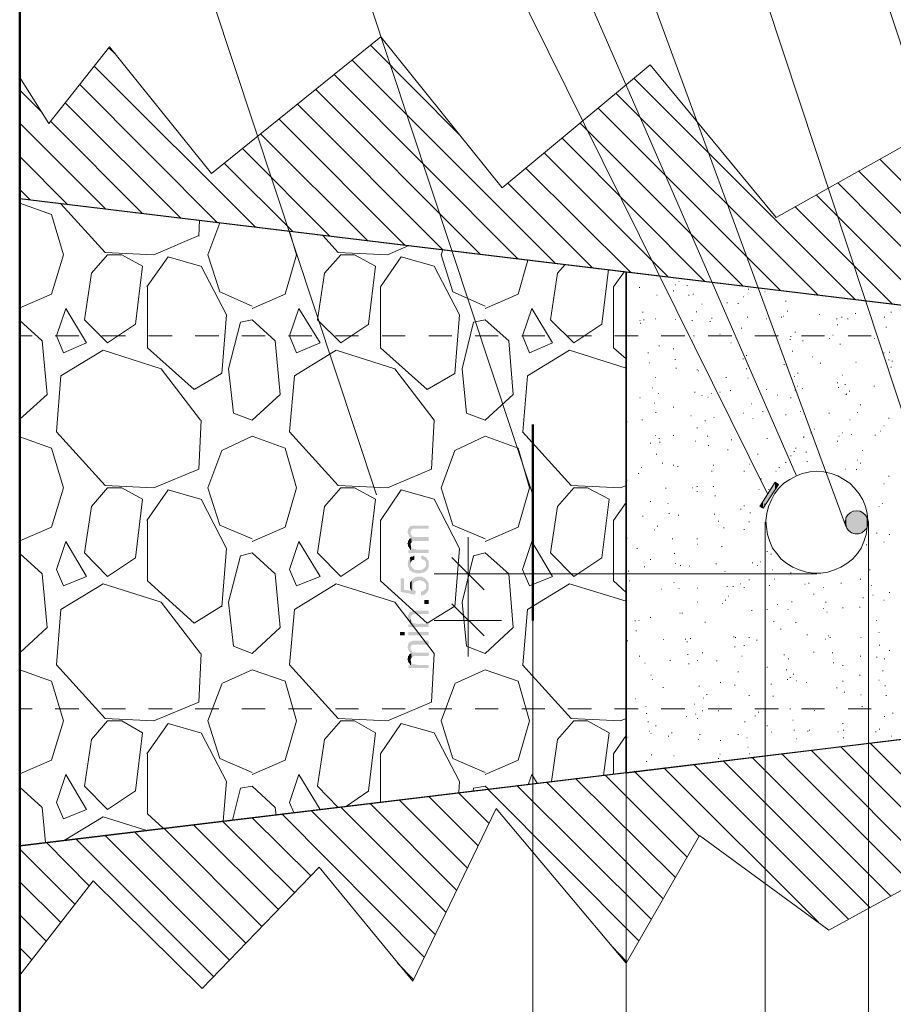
# Model space of a CAD drawing. Header units: inches. Extents: x -5286 to 1958, y -185 to 1019.
# Tile 48 of 62: x 1677 to 1854, y 5 to 205. Entities that reach past the tile are written whole.
import ezdxf

# ---------------------------------------------------------------- set-up
doc = ezdxf.new("R2010")
doc.units = ezdxf.units.IN
doc.header["$MEASUREMENT"] = 0
doc.layers.get('0').update_dxf_attribs({"color": 250, "linetype": 'CONTINUOUS', "lineweight": 100})
doc.layers.add('SCHEMAT', color=7, linetype='CONTINUOUS', lineweight=9)

msp = doc.modelspace()

# ---------------------------------------------------------------- hatches: boundary and pattern name
at = {"layer": 'SCHEMAT', "linetype": 'Continuous'}
for points in [[(1827.25, 105.93), (1829.69, 111.15), (1829.69, 109.71)], [(1827.25, 105.93), (1827.25, 107.37), (1829.69, 111.15)], [(1829.69, 109.71), (1829.69, 111.15), (1830.36, 110.71)], [(1826.58, 106.26), (1827.25, 107.37), (1827.25, 105.93)], [(1843.92, 102.26), (1844.03, 104.04), (1844.03, 102.04)], [(1843.92, 102.26), (1843.92, 103.82), (1844.03, 104.04)], [(1844.03, 102.04), (1844.14, 104.26), (1844.14, 101.82)], [(1844.03, 102.04), (1844.03, 104.04), (1844.14, 104.26)], [(1844.14, 101.82), (1844.25, 104.48), (1844.25, 101.71)], [(1844.14, 101.82), (1844.14, 104.26), (1844.25, 104.48)], [(1844.25, 101.71), (1844.36, 104.59), (1844.36, 101.48)], [(1844.25, 101.71), (1844.25, 104.48), (1844.36, 104.59)], [(1844.36, 101.48), (1844.58, 104.82), (1844.58, 101.37)], [(1844.36, 101.48), (1844.36, 104.59), (1844.58, 104.82)], [(1844.58, 101.37), (1844.69, 104.93), (1844.69, 101.15)], [(1844.58, 101.37), (1844.58, 104.82), (1844.69, 104.93)], [(1844.69, 101.15), (1844.92, 105.04), (1844.92, 101.04)], [(1844.69, 101.15), (1844.69, 104.93), (1844.92, 105.04)], [(1844.92, 101.04), (1845.14, 105.15), (1845.14, 100.93)], [(1844.92, 101.04), (1844.92, 105.04), (1845.14, 105.15)], [(1845.14, 100.93), (1845.36, 105.26), (1845.36, 100.82)], [(1845.14, 100.93), (1845.14, 105.15), (1845.36, 105.26)], [(1845.36, 100.82), (1845.47, 105.37), (1845.47, 100.82)], [(1845.36, 100.82), (1845.36, 105.26), (1845.47, 105.37)], [(1845.47, 100.82), (1845.69, 105.37), (1845.69, 100.71)], [(1845.47, 100.82), (1845.47, 105.37), (1845.69, 105.37)], [(1845.69, 100.71), (1846.03, 105.37), (1846.03, 100.71)], [(1845.69, 100.71), (1845.69, 105.37), (1846.03, 105.37)], [(1846.03, 100.71), (1846.25, 105.37), (1846.25, 100.71)], [(1846.03, 100.71), (1846.03, 105.37), (1846.25, 105.37)], [(1846.25, 100.71), (1846.36, 105.37), (1846.36, 100.71)], [(1846.25, 100.71), (1846.25, 105.37), (1846.36, 105.37)], [(1846.36, 100.71), (1846.58, 105.37), (1846.58, 100.71)], [(1846.36, 100.71), (1846.36, 105.37), (1846.58, 105.37)], [(1846.58, 100.71), (1846.92, 105.37), (1846.92, 100.82)], [(1846.58, 100.71), (1846.58, 105.37), (1846.92, 105.37)], [(1846.92, 100.82), (1846.92, 105.37), (1847.14, 105.26)], [(1846.92, 100.82), (1847.14, 105.26), (1847.14, 100.82)], [(1847.14, 100.82), (1847.14, 105.26), (1847.25, 105.15)], [(1847.14, 100.82), (1847.25, 105.15), (1847.25, 100.93)], [(1847.25, 100.93), (1847.25, 105.15), (1847.47, 105.04)], [(1847.25, 100.93), (1847.47, 105.04), (1847.47, 101.04)], [(1847.47, 101.04), (1847.47, 105.04), (1847.69, 104.93)], [(1847.47, 101.04), (1847.69, 104.93), (1847.69, 101.15)], [(1847.69, 101.15), (1847.69, 104.93), (1847.8, 104.82)], [(1847.69, 101.15), (1847.8, 104.82), (1847.8, 101.37)], [(1847.8, 101.37), (1847.8, 104.82), (1848.03, 104.59)], [(1847.8, 101.37), (1848.03, 104.59), (1848.03, 101.48)], [(1848.03, 101.48), (1848.03, 104.59), (1848.14, 104.48)], [(1848.03, 101.48), (1848.14, 104.48), (1848.14, 101.71)], [(1848.14, 101.71), (1848.14, 104.48), (1848.25, 104.26)], [(1848.14, 101.71), (1848.25, 104.26), (1848.25, 101.82)], [(1848.25, 101.82), (1848.25, 104.26), (1848.36, 104.04)], [(1848.25, 101.82), (1848.36, 104.04), (1848.36, 102.04)], [(1848.36, 102.04), (1848.36, 104.04), (1848.47, 103.82)], [(1848.36, 102.04), (1848.47, 103.82), (1848.47, 102.26)], [(1755.14, 101.15), (1755.25, 100.93), (1755.25, 100.71), (1755.36, 100.59), (1755.47, 100.37), (1755.47, 100.26), (1755.58, 100.15), (1755.69, 100.04), (1755.8, 100.04), (1755.8, 101.15), (1755.92, 101.26), (1755.92, 101.37), (1756.03, 101.37), (1756.03, 101.59), (1756.25, 101.71), (1759.47, 101.71), (1759.47, 102.37), (1756.25, 102.37), (1756.03, 102.26), (1755.92, 102.26), (1755.69, 102.26), (1755.69, 102.15), (1755.58, 102.04), (1755.47, 102.04), (1755.47, 101.93), (1755.36, 101.71), (1755.25, 101.59), (1755.25, 101.26)], [(1843.8, 102.71), (1843.92, 103.59), (1843.92, 102.59)], [(1843.8, 102.71), (1843.8, 103.37), (1843.92, 103.59)], [(1848.47, 102.59), (1848.47, 103.59), (1848.58, 103.37)], [(1848.47, 102.59), (1848.58, 103.37), (1848.58, 102.71)], [(1755.14, 98.71), (1755.25, 98.59), (1755.25, 98.26), (1755.36, 98.04), (1755.47, 98.04), (1755.47, 97.93), (1755.58, 97.71), (1755.69, 97.71), (1755.69, 97.48), (1755.8, 98.59), (1755.8, 98.71), (1755.92, 98.82), (1756.03, 99.04), (1755.92, 99.82), (1755.69, 99.71), (1755.58, 99.71), (1755.47, 99.59), (1755.47, 99.37), (1755.36, 99.37), (1755.25, 99.15), (1755.25, 98.82)], [(1755.8, 100.04), (1755.92, 99.82), (1756.03, 99.04), (1756.03, 99.15), (1756.14, 99.15), (1756.25, 99.15), (1756.36, 99.26), (1759.47, 99.26), (1759.47, 100.04), (1756.58, 100.04), (1756.47, 100.04), (1756.36, 100.04), (1756.25, 100.15), (1756.14, 100.26), (1756.03, 100.26), (1756.03, 100.37), (1755.92, 100.59), (1755.8, 100.82), (1755.8, 100.93)], [(1755.36, 97.37), (1755.36, 96.82), (1759.47, 96.82), (1759.47, 97.48), (1757.03, 97.48), (1756.92, 97.59), (1756.58, 97.59), (1756.47, 97.71), (1756.36, 97.71), (1756.14, 97.71), (1756.03, 97.93), (1756.03, 98.04), (1755.92, 98.04), (1755.92, 97.37)], [(1755.69, 97.48), (1755.92, 97.37), (1755.92, 98.26), (1755.8, 98.37), (1755.8, 98.59)], [(1755.14, 94.59), (1755.25, 94.48), (1755.25, 94.04), (1755.36, 93.93), (1755.47, 93.71), (1755.47, 93.59), (1755.47, 93.48), (1755.58, 93.37), (1755.69, 93.26), (1755.8, 93.15), (1755.92, 93.15), (1756.03, 93.04), (1756.25, 92.93), (1756.36, 92.82), (1756.47, 92.82), (1756.58, 92.82), (1756.69, 92.82), (1756.92, 92.71), (1757.92, 92.71), (1758.03, 92.82), (1758.25, 92.82), (1758.36, 92.82), (1758.47, 92.82), (1758.58, 92.93), (1758.8, 93.04), (1758.92, 93.15), (1758.92, 94.59), (1758.92, 94.37), (1758.92, 94.26), (1758.92, 94.04), (1758.8, 94.04), (1758.69, 93.82), (1758.58, 93.71), (1758.47, 93.71), (1758.36, 93.59), (1758.25, 93.48), (1758.03, 93.48), (1757.92, 93.37), (1757.36, 93.37), (1756.8, 93.37), (1756.58, 93.48), (1756.36, 93.59), (1756.36, 93.71), (1756.14, 93.71), (1756.03, 93.93), (1756.03, 94.04), (1755.92, 94.15), (1755.8, 94.26), (1755.8, 94.59), (1755.69, 95.93), (1755.69, 95.71), (1755.58, 95.71), (1755.47, 95.59), (1755.47, 95.48), (1755.36, 95.37), (1755.36, 95.15), (1755.25, 95.04), (1755.25, 94.71)], [(1755.69, 95.93), (1755.8, 94.59), (1755.8, 94.93), (1755.92, 95.04), (1756.03, 95.15), (1756.03, 95.26), (1756.14, 95.37), (1756.36, 95.37), (1756.47, 95.48), (1756.58, 95.48), (1756.58, 96.26), (1756.47, 96.26), (1756.36, 96.15), (1756.14, 96.04), (1756.03, 96.04), (1755.92, 96.04)], [(1757.92, 95.59), (1758.03, 95.59), (1758.25, 95.48), (1758.36, 95.48), (1758.47, 95.37), (1758.58, 95.37), (1758.69, 95.26), (1758.8, 95.15), (1758.92, 95.04), (1758.92, 94.82), (1758.92, 94.71), (1758.92, 93.15), (1759.03, 93.26), (1759.14, 93.37), (1759.25, 93.48), (1759.36, 93.71), (1759.36, 93.82), (1759.47, 93.93), (1759.47, 94.04), (1759.47, 94.82), (1759.47, 95.04), (1759.47, 95.15), (1759.36, 95.37), (1759.25, 95.37), (1759.14, 95.59), (1759.14, 95.71), (1759.03, 95.82), (1758.92, 95.93), (1758.8, 96.04), (1758.58, 96.04), (1758.47, 96.15), (1758.36, 96.26), (1758.14, 96.26), (1758.03, 96.26)], [(1756.14, 91.48), (1756.36, 90.04), (1756.36, 90.37), (1756.36, 90.59), (1756.47, 90.71), (1756.58, 90.82), (1756.58, 90.93), (1756.69, 90.93), (1756.8, 91.04), (1756.92, 91.15), (1757.14, 91.15), (1757.25, 91.15), (1757.47, 91.26), (1757.58, 91.26), (1757.92, 91.26), (1758.03, 91.15), (1758.25, 91.15), (1758.36, 91.15), (1758.47, 91.04), (1758.58, 90.93), (1758.58, 90.82), (1758.69, 90.82), (1758.8, 90.59), (1758.92, 90.48), (1758.92, 90.37), (1758.92, 90.04), (1758.92, 91.37), (1758.92, 91.48), (1758.8, 91.59), (1758.69, 91.71), (1758.58, 91.71), (1758.36, 91.82), (1758.14, 91.93), (1758.03, 92.04), (1757.14, 92.04), (1756.92, 91.93), (1756.8, 91.93), (1756.69, 91.82), (1756.58, 91.71), (1756.36, 91.71), (1756.36, 91.59)], [(1753.8, 91.71), (1753.8, 88.93), (1756.69, 88.37), (1756.92, 89.04), (1756.69, 89.15), (1756.58, 89.15), (1756.58, 89.26), (1756.47, 89.37), (1756.36, 89.59), (1756.36, 89.71), (1756.36, 90.04), (1756.14, 91.48), (1756.03, 91.37), (1756.03, 89.15), (1754.47, 89.37), (1754.47, 91.71)], [(1755.69, 90.26), (1755.69, 89.93), (1755.69, 89.71), (1755.8, 89.59), (1755.8, 89.37), (1755.92, 89.26), (1756.03, 89.15), (1756.03, 91.37), (1756.03, 91.26), (1755.92, 91.15), (1755.8, 90.93), (1755.69, 90.82), (1755.69, 90.71), (1755.69, 90.59), (1755.69, 90.37)], [(1757.92, 88.93), (1757.92, 88.26), (1758.03, 88.26), (1758.14, 88.26), (1758.36, 88.26), (1758.47, 88.37), (1758.58, 88.37), (1758.8, 88.48), (1758.92, 88.59), (1758.92, 88.71), (1759.14, 88.82), (1759.25, 89.04), (1759.36, 89.15), (1759.36, 89.26), (1759.47, 89.37), (1759.47, 89.59), (1759.47, 90.59), (1759.47, 90.71), (1759.36, 90.82), (1759.36, 90.93), (1759.25, 91.15), (1759.14, 91.15), (1759.03, 91.37), (1758.92, 91.37), (1758.92, 89.93), (1758.92, 89.71), (1758.92, 89.59), (1758.8, 89.48), (1758.69, 89.37), (1758.58, 89.26), (1758.47, 89.15), (1758.36, 89.15), (1758.25, 89.04), (1758.03, 89.04)], [(1759.47, 87.26), (1758.58, 87.26), (1758.58, 86.48), (1759.47, 86.48)], [(1755.14, 83.71), (1755.25, 83.48), (1755.25, 83.26), (1755.36, 83.15), (1755.47, 82.93), (1755.47, 82.82), (1755.58, 82.71), (1755.69, 82.59), (1755.8, 83.59), (1755.8, 83.71), (1755.92, 83.93), (1756.03, 84.04), (1756.03, 84.15), (1756.14, 84.26), (1756.36, 84.37), (1756.69, 84.37), (1756.92, 84.48), (1759.47, 84.48), (1759.47, 85.15), (1756.92, 85.15), (1756.25, 85.15), (1756.14, 85.04), (1756.03, 85.04), (1755.8, 84.93), (1755.69, 84.82), (1755.58, 84.82), (1755.47, 84.71), (1755.47, 84.59), (1755.36, 84.37), (1755.36, 84.26), (1755.25, 84.26), (1755.25, 83.93)], [(1755.36, 82.37), (1755.36, 81.82), (1759.47, 81.82), (1759.47, 82.48), (1756.92, 82.48), (1756.69, 82.59), (1756.58, 82.59), (1756.36, 82.59), (1756.25, 82.71), (1756.14, 82.82), (1756.03, 82.82), (1756.03, 82.93), (1755.92, 83.15), (1755.92, 82.37)], [(1755.69, 82.59), (1755.92, 82.37), (1755.92, 83.26), (1755.8, 83.37), (1755.8, 83.59)], [(1754.58, 80.82), (1753.69, 80.82), (1753.69, 80.15), (1754.58, 80.15)], [(1759.47, 80.82), (1755.36, 80.82), (1755.36, 80.15), (1759.47, 80.15)], [(1755.14, 77.71), (1755.25, 77.59), (1755.25, 77.37), (1755.36, 77.15), (1755.47, 77.04), (1755.47, 76.93), (1755.58, 76.82), (1755.69, 76.71), (1755.8, 76.59), (1755.8, 77.71), (1755.92, 77.93), (1755.92, 78.04), (1756.03, 78.04), (1756.03, 78.26), (1756.25, 78.26), (1759.47, 78.26), (1759.47, 79.04), (1756.25, 79.04), (1756.03, 78.93), (1755.92, 78.93), (1755.69, 78.82), (1755.58, 78.71), (1755.47, 78.59), (1755.36, 78.37), (1755.25, 78.26), (1755.25, 77.93)], [(1755.14, 75.37), (1755.25, 75.15), (1755.25, 74.82), (1755.36, 74.71), (1755.47, 74.59), (1755.58, 74.37), (1755.69, 74.26), (1755.69, 74.15), (1755.8, 75.15), (1755.8, 75.37), (1755.92, 75.48), (1756.03, 75.71), (1755.92, 76.48), (1755.69, 76.37), (1755.58, 76.26), (1755.47, 76.26), (1755.47, 76.04), (1755.36, 76.04), (1755.25, 75.82), (1755.25, 75.48)], [(1755.8, 76.59), (1755.92, 76.48), (1756.03, 75.71), (1756.14, 75.71), (1756.25, 75.82), (1756.36, 75.93), (1759.47, 75.93), (1759.47, 76.59), (1756.58, 76.59), (1756.47, 76.71), (1756.36, 76.71), (1756.25, 76.82), (1756.14, 76.82), (1756.03, 76.93), (1756.03, 77.04), (1755.92, 77.15), (1755.92, 77.26), (1755.8, 77.37), (1755.8, 77.59)], [(1755.36, 74.04), (1755.36, 73.48), (1759.47, 73.48), (1759.47, 74.15), (1757.03, 74.15), (1756.92, 74.26), (1756.58, 74.26), (1756.47, 74.26), (1756.36, 74.26), (1756.14, 74.37), (1756.03, 74.59), (1755.92, 74.71), (1755.92, 74.04)], [(1755.69, 74.15), (1755.92, 74.04), (1755.92, 74.82), (1755.8, 75.04), (1755.8, 75.15)]]:
    msp.add_hatch(color=0, dxfattribs=at).paths.add_polyline_path(points)

# ---------------------------------------------------------------- linework, layer by layer
at = {"linetype": 'Continuous', "lineweight": 30}
for points in [[(1799.47, 52.26), (1799.47, 153.71), (1676.58, 168.59), (1676.58, 37.48)], [(1676.58, 37.48), (1906.36, 65.26), (1906.36, 140.82), (1676.58, 168.59)], [(1799.47, 52.26), (1876.92, 61.71), (1876.92, 144.37), (1799.47, 153.71), (1799.47, 52.26), (1676.58, 37.48)], [(1799.47, 153.71), (1799.47, 52.26)]]:
    msp.add_lwpolyline(points, dxfattribs=at)
at = {"layer": 'SCHEMAT', "color": 0, "linetype": 'Continuous', "lineweight": 50}
msp.add_lwpolyline([(1676.58, -117.85), (1676.58, 417.37)], dxfattribs=at)
at = {"layer": 'SCHEMAT', "color": 0, "linetype": 'Continuous'}
for points in [[(1833.92, 112.59), (1770.36, 258.37), (1770.36, 412.26)], [(1780.58, 108.59), (1730.92, 258.37), (1730.92, 404.15)], [(1844.03, 102.26), (1786.58, 258.37), (1786.58, 393.82)], [(1828.14, 108.82), (1754.03, 258.37), (1754.03, 352.93)], [(1748.92, 108.59), (1699.25, 258.37), (1699.25, 315.26)], [(1885.47, 108.59), (1835.8, 258.37), (1835.8, 315.26)], [(1861.03, 108.59), (1811.47, 258.37), (1811.47, 288.59)], [(1863.8, 183.82), (1829.92, 164.82), (1804.36, 195.71), (1774.36, 170.82), (1749.8, 201.37), (1715.47, 173.71), (1694.8, 199.37), (1682.47, 183.82), (1676.58, 193.15), (1676.58, 168.59), (1906.36, 140.82)], [(1765.58, 181.71), (1747.69, 199.71)], [(1695.92, 198.04), (1694.58, 199.15)], [(1785.14, 155.48), (1744.03, 196.59)], [(1724.36, 162.82), (1691.69, 195.48)], [(1777.47, 156.48), (1740.36, 193.71)], [(1716.69, 163.71), (1688.8, 191.71)], [(1845.92, 148.15), (1801.14, 192.93)], [(1681.14, 186.04), (1676.58, 190.59)], [(1769.92, 157.37), (1736.58, 190.71)], [(1838.36, 149.15), (1797.47, 189.93)], [(1709.14, 164.71), (1685.8, 188.04)], [(1762.36, 158.26), (1732.92, 187.71)], [(1830.69, 150.04), (1793.8, 186.93)], [(1693.92, 166.59), (1676.58, 183.93)], [(1701.47, 165.59), (1682.92, 184.26)], [(1754.69, 159.15), (1729.14, 184.71)], [(1823.14, 150.93), (1790.14, 183.93)], [(1747.14, 160.04), (1725.47, 181.71)], [(1815.47, 151.82), (1786.58, 180.82)], [(1676.58, 27.37), (1676.58, 178.59)], [(1739.47, 161.04), (1721.69, 178.82)], [(1807.92, 152.82), (1782.92, 177.82)], [(1686.36, 167.37), (1676.58, 177.15)], [(1731.92, 161.93), (1718.03, 175.82)], [(1883.92, 143.59), (1850.92, 176.59)], [(1800.36, 153.71), (1779.14, 174.82)], [(1876.36, 144.48), (1846.58, 174.26)], [(1792.69, 154.59), (1775.58, 171.71)], [(1868.69, 145.37), (1842.36, 171.82)], [(1678.69, 168.37), (1676.58, 170.48)], [(1676.58, 37.48), (1906.36, 65.26), (1906.36, 140.82), (1676.58, 168.59), (1676.58, 37.48)], [(1683.03, 165.37), (1676.58, 167.71)], [(1684.92, 167.59), (1693.92, 157.71)], [(1861.14, 146.26), (1838.03, 169.37)], [(1853.47, 147.26), (1833.69, 167.04)], [(1685.47, 157.26), (1683.03, 165.37)], [(1712.92, 161.04), (1713.03, 164.26)], [(1714.69, 157.26), (1717.14, 163.71)], [(1732.69, 157.26), (1731.25, 162.04)], [(1703.8, 157.26), (1712.92, 161.15)], [(1738.03, 161.15), (1741.14, 157.71)], [(1693.92, 157.71), (1703.8, 157.26)], [(1741.14, 157.71), (1751.14, 157.26)], [(1751.14, 157.26), (1755.47, 159.15)], [(1762.03, 157.26), (1762.36, 158.26)], [(1683.03, 149.26), (1685.47, 157.26)], [(1694.36, 157.26), (1691.14, 153.48)], [(1697.25, 157.26), (1694.36, 157.26)], [(1701.47, 154.93), (1697.25, 157.26)], [(1702.36, 150.71), (1706.69, 156.82)], [(1706.69, 156.82), (1713.25, 154.93)], [(1717.14, 149.71), (1714.69, 157.26)], [(1730.36, 149.26), (1732.69, 157.26)], [(1741.69, 157.26), (1738.36, 153.48)], [(1744.47, 157.26), (1741.69, 157.26)], [(1748.69, 154.93), (1744.47, 157.26)], [(1749.69, 150.71), (1753.92, 156.82)], [(1753.92, 156.82), (1760.58, 154.93)], [(1764.36, 149.71), (1762.03, 157.26)], [(1777.58, 149.26), (1779.58, 156.15)], [(1700.03, 143.15), (1701.47, 154.93)], [(1713.36, 154.93), (1718.47, 145.04)], [(1747.25, 143.15), (1748.69, 154.93)], [(1760.58, 154.93), (1765.69, 145.04)], [(1787.14, 155.26), (1785.58, 153.48)], [(1794.58, 143.15), (1795.92, 154.26)], [(1796.92, 150.71), (1799.14, 153.82)], [(1691.14, 153.48), (1689.69, 144.04)], [(1738.36, 153.48), (1736.92, 144.04)], [(1785.58, 153.48), (1784.14, 144.04)], [(1810.25, 151.82), (1810.14, 151.82)], [(1702.47, 138.37), (1702.47, 150.71)], [(1723.69, 146.82), (1717.14, 149.71)], [(1749.69, 138.37), (1749.69, 150.71)], [(1770.92, 146.82), (1764.36, 149.71)], [(1796.92, 138.37), (1796.92, 150.71)], [(1802.25, 150.59), (1802.14, 150.59)], [(1809.14, 149.93), (1809.03, 149.93)], [(1809.58, 151.15), (1809.47, 151.15)], [(1811.92, 151.04), (1811.8, 151.04)], [(1824.36, 150.26), (1824.25, 150.26)], [(1827.69, 149.71), (1827.58, 149.71)], [(1676.58, 146.48), (1683.03, 149.26)], [(1723.69, 146.37), (1730.36, 149.26)], [(1770.92, 146.37), (1777.58, 149.26)], [(1805.8, 149.04), (1805.69, 149.04)], [(1812.25, 149.04), (1812.14, 149.04)], [(1813.14, 149.26), (1813.03, 149.26)], [(1823.36, 148.71), (1823.25, 148.71)], [(1831.92, 147.82), (1831.8, 147.82)], [(1685.92, 146.37), (1684.03, 140.82)], [(1690.14, 139.37), (1685.92, 146.37)], [(1733.14, 146.37), (1731.25, 140.82)], [(1737.47, 139.37), (1733.14, 146.37)], [(1780.36, 146.37), (1778.47, 140.82)], [(1784.58, 139.37), (1780.36, 146.37)], [(1799.58, 146.82), (1799.47, 146.82)], [(1813.8, 145.71), (1813.69, 145.71)], [(1814.92, 147.26), (1814.8, 147.26)], [(1820.03, 147.48), (1819.92, 147.48)], [(1822.25, 147.37), (1822.14, 147.37)], [(1832.25, 145.82), (1832.14, 145.82)], [(1676.58, 143.93), (1681.14, 139.82)], [(1689.69, 144.04), (1694.36, 139.37)], [(1718.47, 145.04), (1717.58, 133.15)], [(1723.69, 144.04), (1721.36, 143.59)], [(1723.69, 144.04), (1728.36, 139.82)], [(1736.92, 144.04), (1741.69, 139.37)], [(1765.69, 145.04), (1764.8, 133.15)], [(1770.92, 144.04), (1768.58, 143.59)], [(1770.92, 144.04), (1775.69, 139.82)], [(1784.14, 144.04), (1788.92, 139.37)], [(1802.36, 143.93), (1802.25, 143.93)], [(1802.92, 145.59), (1802.8, 145.59)], [(1803.14, 144.04), (1803.03, 144.04)], [(1805.47, 144.26), (1805.36, 144.26)], [(1809.58, 144.15), (1809.47, 144.15)], [(1812.92, 143.93), (1812.8, 143.93)], [(1816.58, 143.71), (1816.47, 143.71)], [(1816.92, 144.37), (1816.8, 144.37)], [(1824.14, 144.59), (1824.03, 144.59)], [(1828.03, 144.26), (1827.92, 144.26)], [(1831.03, 144.59), (1830.92, 144.59)], [(1831.47, 144.82), (1831.36, 144.82)], [(1838.69, 145.15), (1838.58, 145.15)], [(1842.25, 144.26), (1842.14, 144.26)], [(1843.25, 144.59), (1843.14, 144.59)], [(1844.47, 144.26), (1844.36, 144.26)], [(1846.03, 145.37), (1845.92, 145.37)], [(1851.92, 144.59), (1851.8, 144.59)], [(1853.25, 145.59), (1853.14, 145.59)], [(1694.36, 139.37), (1700.03, 143.15)], [(1721.36, 143.59), (1718.92, 134.15)], [(1741.69, 139.37), (1747.36, 143.15)], [(1768.58, 143.59), (1766.25, 134.15)], [(1788.92, 139.37), (1794.58, 143.15)], [(1802.47, 143.37), (1802.36, 143.37)], [(1822.92, 142.37), (1822.8, 142.37)], [(1842.36, 143.04), (1842.25, 143.04)], [(1852.25, 142.59), (1852.14, 142.59)], [(1679.14, 140.82), (1676.58, 140.82)], [(1681.14, 139.82), (1682.14, 128.93)], [(1688.58, 140.82), (1683.8, 140.82)], [(1684.03, 140.82), (1685.47, 137.37)], [(1698.03, 140.82), (1693.25, 140.82)], [(1707.47, 140.82), (1702.69, 140.82)], [(1716.92, 140.82), (1712.14, 140.82)], [(1726.36, 140.82), (1721.58, 140.82)], [(1728.36, 139.82), (1729.36, 128.93)], [(1735.8, 140.82), (1731.03, 140.82)], [(1731.25, 140.82), (1732.69, 137.37)], [(1745.25, 140.82), (1740.58, 140.82)], [(1754.69, 140.82), (1750.03, 140.82)], [(1764.14, 140.82), (1759.47, 140.82)], [(1773.58, 140.82), (1768.92, 140.82)], [(1775.69, 139.82), (1776.58, 128.93)], [(1783.03, 140.82), (1778.36, 140.82)], [(1778.47, 140.82), (1779.92, 137.37)], [(1792.47, 140.82), (1787.69, 140.82)], [(1801.92, 140.82), (1797.14, 140.82)], [(1811.36, 140.82), (1806.58, 140.82)], [(1812.92, 139.71), (1812.8, 139.71)], [(1813.25, 140.82), (1813.14, 140.82)], [(1820.92, 140.82), (1816.14, 140.82)], [(1818.58, 141.15), (1818.47, 141.15)], [(1830.36, 140.82), (1825.58, 140.82)], [(1832.8, 140.04), (1832.69, 140.04)], [(1832.92, 140.71), (1832.8, 140.71)], [(1833.8, 141.59), (1833.69, 141.59)], [(1839.69, 140.82), (1835.03, 140.82)], [(1835.36, 139.82), (1835.25, 139.82)], [(1840.8, 140.26), (1840.69, 140.26)], [(1841.47, 140.93), (1841.36, 140.93)], [(1849.14, 140.82), (1844.47, 140.82)], [(1849.92, 140.26), (1849.8, 140.26)], [(1693.47, 137.93), (1684.92, 132.71)], [(1685.47, 137.37), (1690.14, 139.37)], [(1705.25, 134.15), (1693.47, 137.93)], [(1711.92, 129.93), (1702.47, 138.37)], [(1740.69, 137.93), (1732.25, 132.71)], [(1732.69, 137.37), (1737.47, 139.37)], [(1752.58, 134.15), (1740.69, 137.93)], [(1759.14, 129.93), (1749.69, 138.37)], [(1788.03, 137.93), (1779.47, 132.71)], [(1779.92, 137.37), (1784.58, 139.37)], [(1799.47, 134.26), (1788.03, 137.93)], [(1799.47, 136.15), (1796.92, 138.37)], [(1806.25, 138.82), (1806.14, 138.82)], [(1809.14, 138.15), (1809.03, 138.15)], [(1820.8, 139.37), (1820.69, 139.37)], [(1833.25, 137.71), (1833.14, 137.71)], [(1842.92, 139.15), (1842.8, 139.15)], [(1804.03, 137.37), (1803.92, 137.37)], [(1809.47, 136.04), (1809.36, 136.04)], [(1823.25, 136.15), (1823.14, 136.15)], [(1823.36, 136.93), (1823.25, 136.93)], [(1823.92, 136.82), (1823.8, 136.82)], [(1837.36, 136.59), (1837.25, 136.59)], [(1851.8, 137.37), (1851.69, 137.37)], [(1852.8, 135.93), (1852.69, 135.93)], [(1852.92, 137.48), (1852.8, 137.48)], [(1853.47, 135.71), (1853.36, 135.71)], [(1713.25, 123.71), (1705.25, 134.15)], [(1718.92, 134.15), (1719.92, 125.15)], [(1760.58, 123.71), (1752.58, 134.15)], [(1766.25, 134.15), (1767.14, 125.15)], [(1799.58, 135.15), (1799.47, 135.15)], [(1804.25, 135.37), (1804.14, 135.37)], [(1809.69, 134.26), (1809.58, 134.26)], [(1813.92, 133.93), (1813.8, 133.93)], [(1814.25, 133.71), (1814.14, 133.71)], [(1814.92, 135.48), (1814.8, 135.48)], [(1823.92, 134.15), (1823.8, 134.15)], [(1824.25, 134.82), (1824.14, 134.82)], [(1831.58, 135.04), (1831.47, 135.04)], [(1838.92, 135.26), (1838.8, 135.26)], [(1846.14, 135.48), (1846.03, 135.48)], [(1853.25, 134.48), (1853.14, 134.48)], [(1684.92, 132.71), (1684.03, 121.37)], [(1717.47, 133.15), (1711.92, 129.93)], [(1732.25, 132.71), (1731.25, 121.37)], [(1764.8, 133.15), (1759.14, 129.93)], [(1779.47, 132.71), (1778.58, 121.37)], [(1805.47, 132.37), (1805.36, 132.37)], [(1819.8, 132.37), (1819.69, 132.37)], [(1824.25, 132.26), (1824.14, 132.26)], [(1833.69, 132.59), (1833.58, 132.59)], [(1834.36, 133.26), (1834.25, 133.26)], [(1843.36, 132.82), (1843.25, 132.82)], [(1804.92, 130.26), (1804.8, 130.26)], [(1820.69, 129.71), (1820.58, 129.71)], [(1828.03, 129.93), (1827.92, 129.93)], [(1833.8, 129.82), (1833.69, 129.82)], [(1834.25, 130.59), (1834.14, 130.59)], [(1835.25, 130.15), (1835.14, 130.15)], [(1842.36, 131.26), (1842.25, 131.26)], [(1842.58, 130.37), (1842.47, 130.37)], [(1843.92, 130.93), (1843.8, 130.93)], [(1849.8, 130.59), (1849.69, 130.59)], [(1682.14, 128.93), (1676.58, 123.93)], [(1729.36, 128.93), (1723.69, 123.71)], [(1776.58, 128.93), (1770.92, 123.71)], [(1802.36, 128.26), (1802.25, 128.26)], [(1806.14, 129.15), (1806.03, 129.15)], [(1813.47, 129.37), (1813.36, 129.37)], [(1814.92, 128.71), (1814.8, 128.71)], [(1816.14, 128.37), (1816.03, 128.37)], [(1816.8, 129.15), (1816.69, 129.15)], [(1818.58, 129.37), (1818.47, 129.37)], [(1830.25, 128.82), (1830.14, 128.82)], [(1832.92, 128.26), (1832.8, 128.26)], [(1844.14, 128.93), (1844.03, 128.93)], [(1844.25, 129.04), (1844.14, 129.04)], [(1844.8, 129.59), (1844.69, 129.59)], [(1805.25, 127.15), (1805.14, 127.15)], [(1809.14, 126.37), (1809.03, 126.37)], [(1824.92, 127.04), (1824.8, 127.04)], [(1847.03, 126.82), (1846.92, 126.82)], [(1712.92, 113.82), (1713.36, 123.71)], [(1723.69, 123.71), (1719.92, 125.15)], [(1760.03, 113.82), (1760.58, 123.71)], [(1770.92, 123.71), (1767.14, 125.15)], [(1802.8, 123.82), (1802.69, 123.82)], [(1805.58, 125.26), (1805.47, 125.26)], [(1812.69, 124.59), (1812.58, 124.59)], [(1817.36, 124.26), (1817.25, 124.26)], [(1823.36, 125.15), (1823.25, 125.15)], [(1825.25, 124.04), (1825.14, 124.04)], [(1827.25, 125.48), (1827.14, 125.48)], [(1831.92, 124.82), (1831.8, 124.82)], [(1834.92, 125.48), (1834.8, 125.48)], [(1840.69, 125.15), (1840.58, 125.15)], [(1844.92, 123.82), (1844.8, 123.82)], [(1846.47, 125.26), (1846.36, 125.26)], [(1852.8, 124.15), (1852.69, 124.15)], [(1799.69, 123.37), (1799.58, 123.37)], [(1813.92, 122.15), (1813.8, 122.15)], [(1815.58, 123.59), (1815.47, 123.59)], [(1837.69, 121.93), (1837.58, 121.93)], [(1851.8, 122.59), (1851.69, 122.59)], [(1683.03, 118.04), (1676.58, 120.37)], [(1684.03, 121.37), (1693.92, 110.48)], [(1717.58, 117.59), (1723.69, 120.48)], [(1730.36, 118.04), (1723.69, 120.48)], [(1731.25, 121.37), (1741.14, 110.48)], [(1764.8, 117.59), (1770.92, 120.48)], [(1777.58, 118.04), (1770.92, 120.48)], [(1778.47, 121.37), (1788.36, 110.48)], [(1805.47, 120.59), (1805.36, 120.59)], [(1806.25, 120.04), (1806.14, 120.04)], [(1809.14, 120.59), (1809.03, 120.59)], [(1816.03, 120.48), (1815.92, 120.48)], [(1820.92, 119.71), (1820.8, 119.71)], [(1828.14, 120.04), (1828.03, 120.04)], [(1835.47, 120.26), (1835.36, 120.26)], [(1835.58, 120.37), (1835.47, 120.37)], [(1837.03, 121.15), (1836.92, 121.15)], [(1842.69, 120.48), (1842.58, 120.48)], [(1843.36, 121.15), (1843.25, 121.15)], [(1845.25, 120.82), (1845.14, 120.82)], [(1850.03, 120.71), (1849.92, 120.71)], [(1851.14, 121.48), (1851.03, 121.48)], [(1685.47, 110.04), (1683.03, 118.04)], [(1732.69, 110.04), (1730.36, 118.04)], [(1779.92, 110.04), (1777.58, 118.04)], [(1804.47, 119.04), (1804.36, 119.04)], [(1806.36, 119.26), (1806.25, 119.26)], [(1813.58, 119.48), (1813.47, 119.48)], [(1816.25, 118.59), (1816.14, 118.59)], [(1833.92, 118.04), (1833.8, 118.04)], [(1842.36, 119.48), (1842.25, 119.48)], [(1714.69, 110.04), (1717.58, 117.59)], [(1762.03, 110.04), (1764.8, 117.59)], [(1805.69, 116.82), (1805.58, 116.82)], [(1820.14, 117.71), (1820.03, 117.71)], [(1826.25, 116.82), (1826.14, 116.82)], [(1832.92, 116.48), (1832.8, 116.48)], [(1833.58, 117.37), (1833.47, 117.37)], [(1836.03, 117.26), (1835.92, 117.26)], [(1847.47, 117.59), (1847.36, 117.59)], [(1703.8, 110.04), (1712.92, 113.82)], [(1751.14, 110.04), (1760.03, 113.82)], [(1802.69, 114.15), (1802.58, 114.15)], [(1806.92, 115.04), (1806.8, 115.04)], [(1809.14, 114.59), (1809.03, 114.59)], [(1810.03, 114.37), (1809.92, 114.37)], [(1817.25, 114.59), (1817.14, 114.59)], [(1824.58, 114.82), (1824.47, 114.82)], [(1830.58, 114.15), (1830.47, 114.15)], [(1831.92, 115.15), (1831.8, 115.15)], [(1836.25, 115.37), (1836.14, 115.37)], [(1844.03, 113.82), (1843.92, 113.82)], [(1846.47, 115.59), (1846.36, 115.59)], [(1847.03, 115.04), (1846.92, 115.04)], [(1802.03, 112.93), (1801.92, 112.93)], [(1816.92, 113.37), (1816.8, 113.37)], [(1823.47, 113.37), (1823.36, 113.37)], [(1826.92, 111.82), (1826.8, 111.82)], [(1838.14, 113.37), (1836.69, 113.26), (1835.25, 112.93), (1834.03, 112.48), (1832.69, 111.71), (1831.47, 110.93), (1830.47, 109.93), (1829.58, 108.82), (1828.92, 107.59), (1828.36, 106.26), (1828.03, 104.82), (1827.8, 103.37), (1827.92, 102.04), (1828.14, 100.59), (1828.58, 99.15), (1829.14, 97.82), (1830.03, 96.71), (1830.92, 95.59), (1832.03, 94.71), (1833.25, 93.93), (1834.58, 93.37), (1836.03, 92.93), (1837.47, 92.71), (1838.92, 92.71), (1840.36, 92.93), (1841.69, 93.37), (1843.03, 93.93), (1844.25, 94.71), (1845.36, 95.59), (1846.36, 96.71), (1847.14, 97.82), (1847.69, 99.15), (1848.14, 100.59), (1848.36, 102.04), (1848.47, 103.37), (1848.36, 104.82), (1848.03, 106.26), (1847.47, 107.59), (1846.69, 108.82), (1845.8, 109.93), (1844.8, 110.93), (1843.58, 111.71), (1842.36, 112.48), (1841.03, 112.93), (1839.58, 113.26), (1838.14, 113.37)], [(1829.92, 113.37), (1829.8, 113.37)], [(1846.25, 113.71), (1846.14, 113.71)], [(1852.8, 112.37), (1852.69, 112.37)], [(1683.03, 102.04), (1685.47, 110.04)], [(1694.36, 110.04), (1691.14, 106.26)], [(1693.92, 110.48), (1703.8, 110.04)], [(1697.25, 110.04), (1694.36, 110.04)], [(1701.47, 107.71), (1697.25, 110.04)], [(1717.14, 102.48), (1714.69, 110.04)], [(1730.36, 102.04), (1732.69, 110.04)], [(1741.69, 110.04), (1738.36, 106.26)], [(1741.14, 110.48), (1751.14, 110.04)], [(1744.47, 110.04), (1741.69, 110.04)], [(1748.69, 107.71), (1744.47, 110.04)], [(1764.36, 102.48), (1762.03, 110.04)], [(1777.58, 102.04), (1779.92, 110.04)], [(1788.92, 110.04), (1785.58, 106.26)], [(1788.36, 110.48), (1798.36, 110.04)], [(1791.69, 110.04), (1788.92, 110.04)], [(1796.03, 107.71), (1791.69, 110.04)], [(1798.36, 110.04), (1799.47, 110.48)], [(1799.69, 111.59), (1799.58, 111.59)], [(1807.58, 109.93), (1807.47, 109.93)], [(1813.03, 110.04), (1812.92, 110.04)], [(1813.92, 110.26), (1813.8, 110.26)], [(1817.25, 110.26), (1817.14, 110.26)], [(1830.36, 110.71), (1829.69, 111.15), (1826.58, 106.26), (1827.25, 105.93), (1830.36, 110.71)], [(1851.8, 110.82), (1851.69, 110.82)], [(1702.36, 103.37), (1706.69, 109.59)], [(1706.69, 109.59), (1713.25, 107.71)], [(1749.69, 103.37), (1753.92, 109.59)], [(1753.92, 109.59), (1760.58, 107.71)], [(1813.92, 109.26), (1813.8, 109.26)], [(1817.58, 108.37), (1817.47, 108.37)], [(1826.47, 109.71), (1826.36, 109.71)], [(1828.47, 109.71), (1828.36, 109.71)], [(1691.14, 106.26), (1689.69, 96.82)], [(1700.03, 95.82), (1701.47, 107.71)], [(1713.36, 107.71), (1718.47, 97.71)], [(1738.36, 106.26), (1736.92, 96.82)], [(1747.25, 95.82), (1748.69, 107.71)], [(1760.58, 107.71), (1765.69, 97.71)], [(1785.58, 106.26), (1784.14, 96.82)], [(1794.58, 95.82), (1796.03, 107.71)], [(1796.92, 103.37), (1799.47, 107.04)], [(1804.47, 107.26), (1804.36, 107.26)], [(1808.03, 106.82), (1807.92, 106.82)], [(1823.47, 106.37), (1823.36, 106.37)], [(1827.58, 106.71), (1827.47, 106.71)], [(1850.8, 106.26), (1850.69, 106.26)], [(1851.47, 106.82), (1851.36, 106.82)], [(1802.92, 104.26), (1802.8, 104.26)], [(1808.25, 104.82), (1808.14, 104.82)], [(1810.14, 104.48), (1810.03, 104.48)], [(1817.47, 104.71), (1817.36, 104.71)], [(1822.8, 105.71), (1822.69, 105.71)], [(1824.69, 104.93), (1824.58, 104.93)], [(1846.25, 105.37), (1845.47, 105.26), (1844.92, 104.93), (1844.36, 104.48), (1844.03, 103.93), (1843.92, 103.15), (1844.03, 102.59), (1844.25, 101.82), (1844.58, 101.37), (1845.14, 100.93), (1845.92, 100.71), (1846.58, 100.71), (1847.25, 100.93), (1847.8, 101.37), (1848.25, 101.82), (1848.47, 102.59), (1848.58, 103.15), (1848.36, 103.93), (1848.03, 104.48), (1847.47, 104.93), (1846.92, 105.26), (1846.25, 105.37)], [(1676.58, 99.26), (1683.03, 102.04)], [(1702.47, 91.15), (1702.47, 103.37)], [(1723.69, 99.71), (1717.14, 102.48)], [(1723.69, 99.15), (1730.36, 102.04)], [(1749.69, 91.15), (1749.69, 103.37)], [(1770.92, 99.71), (1764.36, 102.48)], [(1770.92, 99.15), (1777.58, 102.04)], [(1796.92, 91.15), (1796.92, 103.37)], [(1805.92, 102.26), (1805.8, 102.26)], [(1818.25, 103.26), (1818.14, 103.26)], [(1819.36, 101.93), (1819.25, 101.93)], [(1824.47, 103.15), (1824.36, 103.15)], [(1827.69, -84.41), (1827.69, 103.04)], [(1848.58, -13.07), (1848.58, 103.04)], [(1767.47, 100.04), (1767.47, 85.26)], [(1799.69, 99.82), (1799.58, 99.82)], [(1805.25, 101.48), (1805.14, 101.48)], [(1823.47, 101.59), (1823.36, 101.59)], [(1850.36, 100.82), (1850.25, 100.82)], [(1852.92, 100.59), (1852.8, 100.59)], [(1685.92, 99.15), (1684.03, 93.48)], [(1690.14, 92.04), (1685.92, 99.15)], [(1733.14, 99.15), (1731.25, 93.48)], [(1737.47, 92.04), (1733.14, 99.15)], [(1780.36, 99.15), (1778.47, 93.48)], [(1784.58, 92.04), (1780.36, 99.15)], [(1808.92, 99.71), (1808.8, 99.71)], [(1813.92, 99.71), (1813.8, 99.71)], [(1814.03, 98.59), (1813.92, 98.59)], [(1818.92, 98.15), (1818.8, 98.15)], [(1848.25, 98.48), (1848.14, 98.48)], [(1851.8, 99.04), (1851.69, 99.04)], [(1676.58, 96.71), (1681.14, 92.59)], [(1689.69, 96.82), (1694.36, 92.04)], [(1694.36, 92.04), (1700.03, 95.82)], [(1718.47, 97.71), (1717.58, 85.93)], [(1721.36, 96.26), (1718.92, 86.82)], [(1723.69, 96.82), (1721.36, 96.26)], [(1723.69, 96.82), (1728.36, 92.59)], [(1736.92, 96.82), (1741.69, 92.04)], [(1741.69, 92.04), (1747.36, 95.82)], [(1770.69, 89.37), (1764.14, 95.93)], [(1765.69, 97.71), (1764.8, 85.93)], [(1768.58, 96.26), (1766.25, 86.82)], [(1770.92, 96.82), (1768.58, 96.26)], [(1770.92, 96.82), (1775.69, 92.59)], [(1784.14, 96.82), (1788.92, 92.04)], [(1788.92, 92.04), (1794.58, 95.82)], [(1799.58, 96.26), (1799.47, 96.26)], [(1801.8, 97.71), (1801.69, 97.71)], [(1809.36, 96.71), (1809.25, 96.71)], [(1828.14, 97.15), (1828.03, 97.15)], [(1828.92, 96.59), (1828.8, 96.59)], [(1803.25, 94.04), (1803.14, 94.04)], [(1804.47, 95.48), (1804.36, 95.48)], [(1809.58, 94.71), (1809.47, 94.71)], [(1810.58, 94.26), (1810.47, 94.26)], [(1812.36, 94.15), (1812.25, 94.15)], [(1817.8, 94.59), (1817.69, 94.59)], [(1825.14, 94.82), (1825.03, 94.82)], [(1826.14, 94.26), (1826.03, 94.26)], [(1826.8, 95.04), (1826.69, 95.04)], [(1681.14, 92.59), (1682.14, 81.71)], [(1684.03, 93.48), (1685.47, 90.15)], [(1685.47, 90.15), (1690.14, 92.04)], [(1728.36, 92.59), (1729.36, 81.71)], [(1731.25, 93.48), (1732.69, 90.15)], [(1732.69, 90.15), (1737.47, 92.04)], [(1760.58, 92.59), (1838.14, 92.59)], [(1775.69, 92.59), (1776.58, 81.71)], [(1778.47, 93.48), (1779.92, 90.15)], [(1779.92, 90.15), (1784.58, 92.04)], [(1800.03, 93.15), (1799.92, 93.15)], [(1819.58, 93.04), (1819.47, 93.04)], [(1829.25, 93.37), (1829.14, 93.37)], [(1832.92, 92.82), (1832.8, 92.82)], [(1848.92, 93.37), (1848.8, 93.37)], [(1693.47, 90.59), (1684.92, 85.37)], [(1705.25, 86.82), (1693.47, 90.59)], [(1711.92, 82.59), (1702.47, 91.15)], [(1740.69, 90.59), (1732.25, 85.37)], [(1752.58, 86.82), (1740.69, 90.59)], [(1759.14, 82.59), (1749.69, 91.15)], [(1767.47, 90.59), (1767.47, 75.82)], [(1788.03, 90.59), (1779.47, 85.37)], [(1799.47, 87.04), (1788.03, 90.59)], [(1799.47, 88.82), (1796.92, 91.15)], [(1800.25, 91.15), (1800.14, 91.15)], [(1809.25, 90.82), (1809.14, 90.82)], [(1820.03, 90.04), (1819.92, 90.04)], [(1821.25, 90.04), (1821.14, 90.04)], [(1822.69, 90.59), (1822.58, 90.59)], [(1823.47, 89.82), (1823.36, 89.82)], [(1824.47, 91.37), (1824.36, 91.37)], [(1828.58, 90.26), (1828.47, 90.26)], [(1829.58, 91.48), (1829.47, 91.48)], [(1835.8, 90.48), (1835.69, 90.48)], [(1836.58, 90.71), (1836.47, 90.71)], [(1839.58, 89.82), (1839.47, 89.82)], [(1843.14, 90.71), (1843.03, 90.71)], [(1847.03, 91.48), (1846.92, 91.48)], [(1849.25, 90.26), (1849.14, 90.26)], [(1799.47, 89.26), (1799.36, 89.26)], [(1806.69, 89.48), (1806.58, 89.48)], [(1810.25, 89.59), (1810.14, 89.59)], [(1814.03, 89.71), (1813.92, 89.71)], [(1820.25, 88.04), (1820.14, 88.04)], [(1837.58, 88.48), (1837.47, 88.48)], [(1849.58, 88.26), (1849.47, 88.26)], [(1852.92, 88.82), (1852.8, 88.82)], [(1713.25, 76.48), (1705.25, 86.82)], [(1717.47, 86.04), (1711.92, 82.59)], [(1718.92, 86.82), (1719.92, 77.93)], [(1760.58, 76.48), (1752.58, 86.82)], [(1764.8, 86.04), (1759.14, 82.59)], [(1770.69, 80.04), (1764.14, 86.48)], [(1766.25, 86.82), (1767.14, 77.93)], [(1814.03, 86.82), (1813.92, 86.82)], [(1819.03, 86.59), (1818.92, 86.59)], [(1819.69, 87.26), (1819.58, 87.26)], [(1830.25, 86.37), (1830.14, 86.37)], [(1833.14, 86.93), (1833.03, 86.93)], [(1840.03, 86.82), (1839.92, 86.82)], [(1846.92, 85.82), (1846.8, 85.82)], [(1847.58, 87.71), (1847.47, 87.71)], [(1851.8, 87.26), (1851.69, 87.26)], [(1684.92, 85.37), (1684.03, 74.15)], [(1732.25, 85.37), (1731.25, 74.15)], [(1779.47, 85.37), (1778.58, 74.15)], [(1810.47, 84.59), (1810.36, 84.59)], [(1810.92, 84.59), (1810.8, 84.59)], [(1825.03, 85.15), (1824.92, 85.15)], [(1828.14, 85.37), (1828.03, 85.37)], [(1832.36, 85.37), (1832.25, 85.37)], [(1839.58, 85.59), (1839.47, 85.59)], [(1840.25, 84.82), (1840.14, 84.82)], [(1843.47, 85.71), (1843.36, 85.71)], [(1760.58, 83.15), (1774.25, 83.15)], [(1780.58, -63.29), (1780.58, 83.15)], [(1801.36, 83.04), (1801.25, 83.04)], [(1802.14, 83.15), (1802.03, 83.15)], [(1804.47, 83.71), (1804.36, 83.71)], [(1815.58, 82.82), (1815.47, 82.82)], [(1829.47, 82.93), (1829.36, 82.93)], [(1833.92, 82.71), (1833.8, 82.71)], [(1850.25, 83.15), (1850.14, 83.15)], [(1682.14, 81.71), (1676.58, 76.59)], [(1729.36, 81.71), (1723.69, 76.48)], [(1776.58, 81.71), (1770.92, 76.48)], [(1801.58, 81.04), (1801.47, 81.04)], [(1821.36, 79.82), (1821.25, 79.82)], [(1830.92, 81.37), (1830.8, 81.37)], [(1836.25, 80.26), (1836.14, 80.26)], [(1840.58, 80.04), (1840.47, 80.04)], [(1850.8, 80.71), (1850.69, 80.71)], [(1723.69, 76.48), (1719.92, 77.93)], [(1770.92, 76.48), (1767.14, 77.93)], [(1799.8, 79.04), (1799.69, 79.04)], [(1807.14, 79.26), (1807.03, 79.26)], [(1811.58, 79.37), (1811.47, 79.37)], [(1811.92, 78.82), (1811.8, 78.82)], [(1812.58, 79.48), (1812.47, 79.48)], [(1821.58, 77.82), (1821.47, 77.82)], [(1821.69, 79.71), (1821.58, 79.71)], [(1823.47, 78.04), (1823.36, 78.04)], [(1824.47, 79.71), (1824.36, 79.71)], [(1826.03, 79.15), (1825.92, 79.15)], [(1839.92, 79.37), (1839.8, 79.37)], [(1840.92, 79.71), (1840.8, 79.71)], [(1847.14, 79.71), (1847.03, 79.71)], [(1850.92, 78.15), (1850.8, 78.15)], [(1712.92, 66.59), (1713.36, 76.48)], [(1760.03, 66.59), (1760.58, 76.48)], [(1802.25, 75.93), (1802.14, 75.93)], [(1812.03, 76.26), (1811.92, 76.26)], [(1815.03, 76.59), (1814.92, 76.59)], [(1823.03, 75.93), (1822.92, 75.93)], [(1831.58, 76.15), (1831.47, 76.15)], [(1837.58, 76.71), (1837.47, 76.71)], [(1841.36, 76.59), (1841.25, 76.59)], [(1847.03, 75.93), (1846.92, 75.93)], [(1852.92, 77.04), (1852.8, 77.04)], [(1684.03, 74.15), (1693.92, 63.26)], [(1731.25, 74.15), (1741.14, 63.26)], [(1778.47, 74.15), (1788.36, 63.26)], [(1803.36, 74.48), (1803.25, 74.48)], [(1808.47, 75.04), (1808.36, 75.04)], [(1812.25, 74.37), (1812.14, 74.37)], [(1814.03, 75.04), (1813.92, 75.04)], [(1817.92, 74.93), (1817.8, 74.93)], [(1832.47, 75.37), (1832.36, 75.37)], [(1841.58, 74.59), (1841.47, 74.59)], [(1843.47, 74.04), (1843.36, 74.04)], [(1850.36, 75.71), (1850.25, 75.71)], [(1851.92, 75.37), (1851.8, 75.37)], [(1683.03, 70.82), (1676.58, 73.15)], [(1717.58, 70.37), (1723.69, 73.15)], [(1730.36, 70.82), (1723.69, 73.15)], [(1764.8, 70.37), (1770.92, 73.15)], [(1777.58, 70.82), (1770.92, 73.15)], [(1804.58, 72.04), (1804.47, 72.04)], [(1822.25, 72.71), (1822.14, 72.71)], [(1828.14, 73.71), (1828.03, 73.71)], [(1832.03, 73.15), (1831.92, 73.15)], [(1833.47, 72.26), (1833.36, 72.26)], [(1846.92, 72.04), (1846.8, 72.04)], [(1851.58, 72.93), (1851.47, 72.93)], [(1685.47, 62.82), (1683.03, 70.82)], [(1714.69, 62.82), (1717.58, 70.26)], [(1732.69, 62.82), (1730.36, 70.82)], [(1762.03, 62.82), (1764.8, 70.26)], [(1779.92, 62.82), (1777.58, 70.82)], [(1804.92, 71.15), (1804.8, 71.15)], [(1818.69, 70.59), (1818.58, 70.59)], [(1821.58, 70.04), (1821.47, 70.04)], [(1828.92, 70.26), (1828.8, 70.26)], [(1832.25, 71.15), (1832.14, 71.15)], [(1832.8, 71.59), (1832.69, 71.59)], [(1834.03, 70.93), (1833.92, 70.93)], [(1836.14, 70.59), (1836.03, 70.59)], [(1843.47, 70.82), (1843.36, 70.82)], [(1850.8, 71.04), (1850.69, 71.04)], [(1852.03, 69.93), (1851.92, 69.93)], [(1807.03, 69.59), (1806.92, 69.59)], [(1814.36, 69.82), (1814.25, 69.82)], [(1815.92, 68.15), (1815.8, 68.15)], [(1824.47, 67.93), (1824.36, 67.93)], [(1842.25, 69.48), (1842.14, 69.48)], [(1843.8, 68.59), (1843.69, 68.59)], [(1847.14, 68.04), (1847.03, 68.04)], [(1852.25, 67.93), (1852.14, 67.93)], [(1703.8, 62.82), (1712.92, 66.59)], [(1751.14, 62.82), (1760.03, 66.59)], [(1801.47, 67.26), (1801.36, 67.26)], [(1813.36, 66.15), (1813.25, 66.15)], [(1815.25, 67.37), (1815.14, 67.37)], [(1829.36, 67.82), (1829.25, 67.82)], [(1906.36, 65.26), (1676.58, 37.48), (1676.58, 11.26)], [(1676.58, 65.26), (1679.14, 65.26)], [(1683.8, 65.26), (1688.58, 65.26)], [(1693.25, 65.26), (1698.03, 65.26)], [(1702.69, 65.26), (1707.47, 65.26)], [(1712.14, 65.26), (1716.92, 65.26)], [(1721.58, 65.26), (1726.36, 65.26)], [(1731.03, 65.26), (1735.8, 65.26)], [(1740.58, 65.26), (1745.25, 65.26)], [(1750.03, 65.26), (1754.69, 65.26)], [(1759.47, 65.26), (1764.14, 65.26)], [(1768.92, 65.26), (1773.58, 65.26)], [(1778.36, 65.26), (1783.03, 65.26)], [(1787.69, 65.26), (1792.47, 65.26)], [(1797.14, 65.26), (1801.92, 65.26)], [(1803.58, 65.71), (1803.47, 65.71)], [(1803.69, 64.26), (1803.58, 64.26)], [(1806.58, 65.26), (1811.36, 65.26)], [(1813.58, 64.15), (1813.47, 64.15)], [(1815.03, 64.82), (1814.92, 64.82)], [(1816.14, 65.26), (1820.92, 65.26)], [(1818.25, 64.82), (1818.14, 64.82)], [(1825.58, 65.26), (1830.36, 65.26)], [(1826.36, 64.59), (1826.25, 64.59)], [(1832.8, 65.26), (1832.69, 65.26)], [(1835.03, 65.26), (1839.69, 65.26)], [(1837.69, 64.93), (1837.58, 64.93)], [(1844.47, 65.26), (1849.14, 65.26)], [(1847.36, 65.71), (1847.25, 65.71)], [(1853.58, 64.37), (1853.47, 64.37)], [(1683.03, 54.82), (1685.47, 62.82)], [(1694.36, 62.82), (1691.14, 59.04)], [(1693.92, 63.26), (1703.8, 62.82)], [(1697.25, 62.82), (1694.36, 62.82)], [(1701.47, 60.37), (1697.25, 62.82)], [(1702.36, 56.15), (1706.69, 62.26)], [(1706.69, 62.26), (1713.25, 60.37)], [(1717.14, 55.15), (1714.69, 62.82)], [(1730.36, 54.82), (1732.69, 62.82)], [(1741.69, 62.82), (1738.36, 59.04)], [(1741.14, 63.26), (1751.14, 62.82)], [(1744.47, 62.82), (1741.69, 62.82)], [(1748.69, 60.37), (1744.47, 62.82)], [(1749.69, 56.15), (1753.92, 62.26)], [(1753.92, 62.26), (1760.58, 60.37)], [(1764.36, 55.15), (1762.03, 62.82)], [(1777.58, 54.82), (1779.92, 62.82)], [(1788.92, 62.82), (1785.58, 59.04)], [(1788.36, 63.26), (1798.36, 62.82)], [(1791.69, 62.82), (1788.92, 62.82)], [(1796.03, 60.37), (1791.69, 62.82)], [(1798.36, 62.82), (1799.47, 63.26)], [(1804.03, 62.59), (1803.92, 62.59)], [(1811.8, 63.71), (1811.69, 63.71)], [(1814.03, 63.26), (1813.92, 63.26)], [(1823.58, 62.59), (1823.47, 62.59)], [(1825.69, 63.82), (1825.58, 63.82)], [(1833.36, 62.93), (1833.25, 62.93)], [(1843.47, 62.26), (1843.36, 62.26)], [(1851.92, 63.71), (1851.8, 63.71)], [(1700.03, 48.59), (1701.47, 60.37)], [(1713.36, 60.37), (1718.47, 50.48)], [(1747.25, 48.59), (1748.69, 60.37)], [(1760.58, 60.37), (1765.69, 50.48)], [(1794.92, 51.71), (1796.03, 60.37)], [(1804.25, 60.71), (1804.14, 60.71)], [(1804.58, 60.26), (1804.47, 60.26)], [(1805.58, 61.82), (1805.47, 61.82)], [(1808.8, 60.37), (1808.69, 60.37)], [(1814.47, 60.04), (1814.36, 60.04)], [(1822.25, 60.04), (1822.14, 60.04)], [(1828.14, 61.82), (1828.03, 61.82)], [(1829.03, 60.48), (1828.92, 60.48)], [(1833.58, 60.93), (1833.47, 60.93)], [(1836.36, 60.71), (1836.25, 60.71)], [(1836.69, 60.93), (1836.58, 60.93)], [(1842.47, 60.59), (1842.36, 60.59)], [(1843.58, 60.93), (1843.47, 60.93)], [(1850.14, 60.59), (1850.03, 60.59)], [(1850.92, 61.15), (1850.8, 61.15)], [(1691.14, 59.04), (1689.69, 49.59)], [(1738.36, 59.04), (1736.92, 49.59)], [(1785.58, 59.04), (1784.36, 50.48)], [(1796.92, 56.15), (1799.47, 59.82)], [(1799.92, 59.48), (1799.8, 59.48)], [(1808.14, 59.71), (1808.03, 59.71)], [(1814.25, 59.04), (1814.14, 59.04)], [(1818.69, 58.82), (1818.58, 58.82)], [(1824.03, 59.37), (1823.92, 59.37)], [(1834.03, 59.15), (1833.92, 59.15)], [(1843.58, 59.37), (1843.47, 59.37)], [(1870.36, 36.82), (1848.92, 58.26)], [(1853.36, 59.71), (1853.25, 59.71)], [(1702.47, 43.93), (1702.47, 56.15)], [(1749.69, 46.26), (1749.69, 56.15)], [(1796.92, 52.04), (1796.92, 56.15)], [(1804.69, 55.93), (1804.58, 55.93)], [(1818.58, 56.04), (1818.47, 56.04)], [(1824.25, 57.48), (1824.14, 57.48)], [(1824.58, 56.15), (1824.47, 56.15)], [(1857.47, 29.71), (1831.03, 56.15)], [(1861.8, 32.04), (1837.03, 56.82)], [(1866.14, 34.37), (1842.92, 57.59)], [(1676.58, 52.04), (1683.03, 54.82)], [(1723.69, 52.37), (1717.14, 55.15)], [(1723.69, 51.93), (1730.36, 54.82)], [(1770.92, 52.37), (1764.36, 55.15)], [(1770.92, 51.93), (1777.58, 54.82)], [(1803.69, 54.59), (1803.58, 54.59)], [(1809.25, 55.71), (1809.14, 55.71)], [(1844.58, 22.59), (1813.14, 54.04)], [(1818.25, 55.15), (1818.14, 55.15)], [(1848.92, 24.93), (1819.14, 54.71)], [(1853.14, 27.26), (1825.03, 55.37)], [(1685.92, 51.93), (1684.03, 46.26)], [(1685.47, 42.93), (1690.14, 44.82), (1685.92, 51.93)], [(1733.14, 51.93), (1731.25, 46.26)], [(1737.47, 44.82), (1733.14, 51.93)], [(1780.36, 51.93), (1779.69, 50.04)], [(1781.47, 50.15), (1780.36, 51.93)], [(1799.47, -13.07), (1799.47, 52.26)], [(1814.36, 39.37), (1801.14, 52.59)], [(1801.69, 52.59), (1801.58, 52.59)], [(1838.47, 22.04), (1807.14, 53.26)], [(1718.47, 50.48), (1717.8, 42.48)], [(1765.69, 50.48), (1765.58, 48.26)], [(1806.92, 26.82), (1783.36, 50.37)], [(1809.47, 31.04), (1789.25, 51.15)], [(1811.8, 35.26), (1795.25, 51.82)], [(1676.58, 49.37), (1681.14, 45.26)], [(1689.69, 49.59), (1694.36, 44.82)], [(1694.36, 44.82), (1700.03, 48.59)], [(1721.36, 49.15), (1719.69, 42.71)], [(1723.69, 49.59), (1721.36, 49.15)], [(1723.69, 49.59), (1728.36, 45.26)], [(1736.92, 49.59), (1741.14, 45.26)], [(1742.58, 45.37), (1747.36, 48.59)], [(1771.69, 42.04), (1765.47, 48.26)], [(1768.58, 49.15), (1768.47, 48.59)], [(1770.92, 49.59), (1768.58, 49.15)], [(1770.92, 49.59), (1771.58, 48.93)], [(1802.03, 18.26), (1771.47, 48.93)], [(1804.58, 22.59), (1777.36, 49.71)], [(1684.03, 46.26), (1685.47, 42.93)], [(1731.25, 46.26), (1732.14, 44.26)], [(1765.14, 28.48), (1747.58, 46.04)], [(1767.36, 32.93), (1753.47, 46.82)], [(1769.47, 37.48), (1759.47, 47.48)], [(1676.58, 37.48), (1676.58, 11.26), (1691.47, 30.37), (1713.58, 8.59), (1737.25, 33.15), (1756.25, 10.04), (1773.14, 45.04), (1799.47, 13.71), (1814.36, 39.59), (1840.58, 20.37), (1877.36, 40.59)], [(1681.14, 45.26), (1681.8, 38.15)], [(1705.69, 41.04), (1702.47, 43.93)], [(1728.36, 45.26), (1728.58, 43.71)], [(1758.58, 14.93), (1729.69, 43.93)], [(1760.8, 19.48), (1735.69, 44.59)], [(1762.92, 24.04), (1741.58, 45.37)], [(1693.47, 43.37), (1685.58, 38.59)], [(1702.36, 40.59), (1693.47, 43.37)], [(1732.36, 27.93), (1717.69, 42.48)], [(1735.58, 31.37), (1723.69, 43.15)], [(1722.47, 17.71), (1699.92, 40.26)], [(1725.69, 21.15), (1705.8, 41.04)], [(1729.03, 24.59), (1711.8, 41.71)], [(1690.69, 29.37), (1682.03, 38.15)], [(1715.92, 10.93), (1688.03, 38.82)], [(1719.14, 14.26), (1693.92, 39.59)], [(1687.69, 25.71), (1676.58, 36.82)], [(1684.92, 21.93), (1676.58, 30.15)], [(1681.92, 18.15), (1676.58, 23.48)], [(1679.03, 14.37), (1676.58, 16.82)], [(1799.58, 14.04), (1796.58, 17.15)], [(1756.36, 10.48), (1753.14, 13.71)]]:
    msp.add_lwpolyline(points, dxfattribs=at)
at = {"layer": 'SCHEMAT', "color": 5, "linetype": 'Continuous', "lineweight": 50}
msp.add_lwpolyline([(1780.58, 122.82), (1780.58, 83.15)], dxfattribs=at)

doc.saveas('drawing.dxf')
